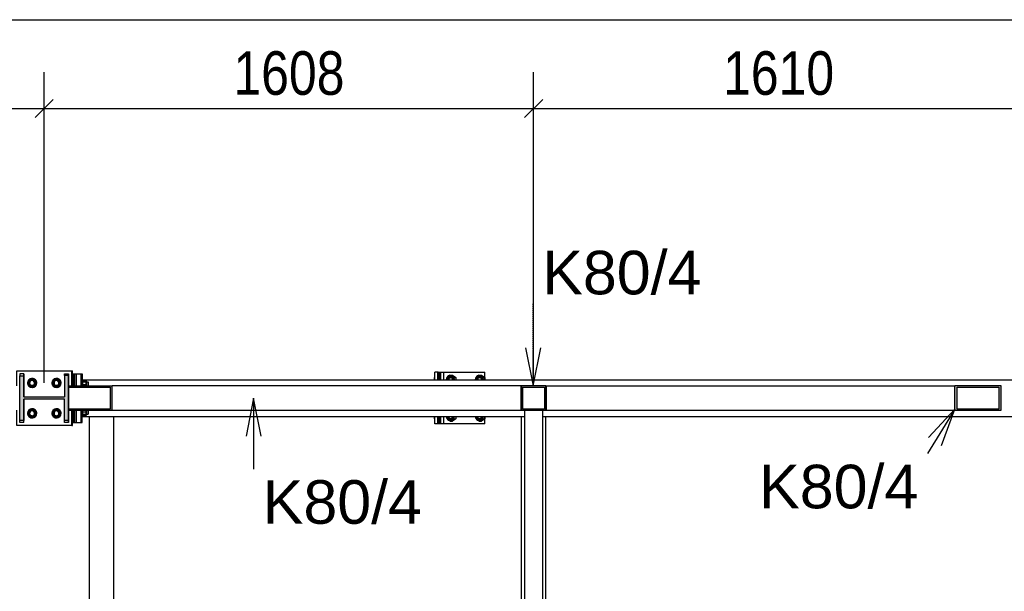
# Model space of a CAD drawing. Header units: millimetres. Extents: x 30 to 208467, y 44 to 15445.
# Tile 15 of 61: x 69109 to 72344, y 4497 to 6377. Entities that reach past the tile are written whole.
import ezdxf

# ---------------------------------------------------------------- set-up
doc = ezdxf.new("R2010")
doc.units = ezdxf.units.MM
doc.linetypes.add('DXK_LINE_DOT4', pattern=[0.9408, 0.4704, -0.4704])
doc.styles.add('Arial', font='ARIAL.TTF', dxfattribs={"height": 0.2})
doc.styles.add('Arial Narrow', font='ARIALN.TTF', dxfattribs={"height": 0.2})

# ---------------------------------------------------------------- blocks, each defined once
blk = doc.blocks.new('Part-33478 - 33475')
at = {"color": 7}
for p, q in [((70757.9, 3052.6), (70757.9, 5072.6)), ((70837.9, 3052.6), (70837.9, 5072.6))]:
    blk.add_line(p, q, dxfattribs=at)
blk = doc.blocks.new('Part-33838 - 33475')
at = {"color": 7}
for p, q in [((69290.4, 5212.6), (69295.4, 5212.6)), ((69290.4, 5172.6), (69290.4, 5212.6)), ((69295.4, 5172.6), (69295.4, 5212.6)), ((69290.4, 5052.6), (69290.4, 5092.6)), ((69295.4, 5052.6), (69295.4, 5092.6)), ((69290.4, 5052.6), (69295.4, 5052.6))]:
    blk.add_line(p, q, dxfattribs=at)
blk = doc.blocks.new('Part-33837 - 33475')
at = {"color": 7}
for p, q in [((69295.4, 5212.6), (69314.8, 5212.6)), ((69295.4, 5172.6), (69295.4, 5212.6)), ((69311.4, 5172.6), (69311.4, 5212.6)), ((69314.8, 5212.6), (69314.8, 5192.6)), ((69295.4, 5052.6), (69295.4, 5092.6)), ((69311.4, 5052.6), (69311.4, 5092.6)), ((69295.4, 5052.6), (69314.8, 5052.6)), ((69314.8, 5052.6), (69314.8, 5072.6))]:
    blk.add_line(p, q, dxfattribs=at)
blk = doc.blocks.new('Part-33507 - 33475')
at = {"color": 7}
for p, q in [((69312.3, 5172.6), (69312.3, 5192.6)), ((69312.3, 5192.6), (80440.3, 5192.6)), ((69312.3, 5072.6), (69312.3, 5092.6)), ((69312.3, 5072.6), (70767.9, 5072.6)), ((70827.9, 5072.6), (72377.9, 5072.6))]:
    blk.add_line(p, q, dxfattribs=at)
blk = doc.blocks.new('Part-33528 - 33475')
h = blk.add_hatch(color=6)
h.paths.add_polyline_path([(72334, 5172.6), (72182.4, 5172.6), (72182.4, 5092.6), (72334, 5092.6)])
h.paths.add_polyline_path([(72190, 5096.6), (72190, 5168.6), (72326.4, 5168.6), (72326.4, 5096.6)])
at = {"color": 7}
for p, q in [((70838.9, 5172.6), (70838.9, 5092.6)), ((70838.9, 5172.6), (72182.4, 5172.6)), ((72182.4, 5092.6), (72182.4, 5172.6)), ((72334, 5172.6), (72182.4, 5172.6)), ((72190, 5096.6), (72190, 5168.6)), ((72190, 5168.6), (72326.4, 5168.6)), ((72326.4, 5168.6), (72326.4, 5096.6)), ((72334, 5092.6), (72334, 5172.6)), ((70838.9, 5092.6), (72182.4, 5092.6)), ((72182.4, 5092.6), (72334, 5092.6)), ((72326.4, 5096.6), (72190, 5096.6))]:
    blk.add_line(p, q, dxfattribs=at)
blk = doc.blocks.new('Part-33532 - 33475')
h = blk.add_hatch(color=6)
h.paths.add_polyline_path([(70837.9, 5172.6), (70757.9, 5172.6), (70757.9, 5092.6), (70837.9, 5092.6)])
h.paths.add_polyline_path([(70761.9, 5096.6), (70761.9, 5168.6), (70833.9, 5168.6), (70833.9, 5096.6)])
at = {"color": 7}
for p, q in [((70837.9, 5172.6), (70757.9, 5172.6)), ((70757.9, 5172.6), (70757.9, 5092.6)), ((70761.9, 5096.6), (70761.9, 5168.6)), ((70761.9, 5168.6), (70833.9, 5168.6)), ((70833.9, 5168.6), (70833.9, 5096.6)), ((70837.9, 5092.6), (70837.9, 5172.6)), ((70757.9, 5092.6), (70837.9, 5092.6)), ((70833.9, 5096.6), (70761.9, 5096.6))]:
    blk.add_line(p, q, dxfattribs=at)
blk = doc.blocks.new('Part-33580 - 33475')
h = blk.add_hatch(color=6)
h.paths.add_polyline_path([(70827.9, 4206.1), (70767.9, 4206.1), (70767.9, 4118.2), (70827.9, 4118.2)])
h.paths.add_polyline_path([(70771.9, 4124.1), (70771.9, 4200.2), (70823.9, 4200.2), (70823.9, 4124.1)])
at = {"color": 7}
for p, q in [((70827.9, 5091.6), (70767.9, 5091.6)), ((70767.9, 5091.6), (70767.9, 4206.1)), ((70827.9, 4206.1), (70827.9, 5091.6)), ((70767.9, 4206.1), (70827.9, 4206.1)), ((70767.9, 4206.1), (70767.9, 4118.2)), ((70827.9, 4118.2), (70827.9, 4206.1)), ((70771.9, 4124.1), (70771.9, 4200.2)), ((70771.9, 4200.2), (70823.9, 4200.2)), ((70823.9, 4200.2), (70823.9, 4124.1)), ((70767.9, 4118.2), (70827.9, 4118.2)), ((70823.9, 4124.1), (70771.9, 4124.1))]:
    blk.add_line(p, q, dxfattribs=at)
blk = doc.blocks.new('Part-36723 - 33475')
at = {"color": 7}
for p, q in [((69282.8, 5172.6), (69282.8, 5222.6)), ((69282.8, 5222.6), (69283.1, 5222.6)), ((69283.1, 5172.6), (69283.1, 5222.6)), ((69282.8, 5042.6), (69282.8, 5092.6)), ((69283.1, 5042.6), (69283.1, 5092.6)), ((69282.8, 5042.6), (69283.1, 5042.6))]:
    blk.add_line(p, q, dxfattribs=at)
blk = doc.blocks.new('Part-33645 - 33475')
at = {"color": 7}
for p, q in [((69338.3, 3052.6), (69338.3, 5072.6)), ((69418.3, 3052.6), (69418.3, 5072.6))]:
    blk.add_line(p, q, dxfattribs=at)
blk = doc.blocks.new('Part-33709 - 33475')
blk.add_hatch(color=6).paths.add_polyline_path([(69413.5, 5172.6), (69270.5, 5172.6), (69270.5, 5168.6), (69405.9, 5168.6), (69405.9, 5096.6), (69270.5, 5096.6), (69270.5, 5092.6), (69413.5, 5092.6)])
at = {"color": 7}
for p, q in [((69270.5, 5168.6), (69270.5, 5172.6)), ((69270.5, 5172.6), (69413.5, 5172.6)), ((69270.5, 5168.6), (69270.5, 5168.6)), ((69270.5, 5096.6), (69270.5, 5168.6)), ((69270.5, 5168.6), (69405.9, 5168.6)), ((69405.9, 5168.6), (69405.9, 5096.6)), ((70756.9, 5172.6), (69413.5, 5172.6)), ((69413.5, 5092.6), (69413.5, 5172.6)), ((70756.9, 5092.6), (70756.9, 5172.6)), ((69270.5, 5096.6), (69270.5, 5096.6)), ((69270.5, 5092.6), (69270.5, 5096.6)), ((69405.9, 5096.6), (69270.5, 5096.6)), ((69270.5, 5092.6), (69413.5, 5092.6)), ((69413.5, 5092.6), (70756.9, 5092.6))]:
    blk.add_line(p, q, dxfattribs=at)
blk = doc.blocks.new('Part-33857 - 33475')
at = {"color": 7}
for p, q in [((70487.1, 5192.6), (70487.1, 5217.6)), ((70487.1, 5217.6), (70490.1, 5217.6)), ((70490.1, 5192.6), (70490.1, 5217.6)), ((70487.1, 5047.6), (70487.1, 5072.6)), ((70490.1, 5047.6), (70487.1, 5047.6)), ((70490.1, 5047.6), (70490.1, 5072.6))]:
    blk.add_line(p, q, dxfattribs=at)
blk = doc.blocks.new('Part-77531 - 33475')
blk.add_hatch(color=6).paths.add_polyline_path([(69269.5, 5058.5), (69269.5, 5206.7), (69256.5, 5206.7), (69256.5, 5136.6), (69122.5, 5136.6), (69122.5, 5206.3), (69109.5, 5206.2), (69109.5, 5059), (69122.5, 5059), (69122.5, 5128.6), (69256.5, 5128.6), (69256.5, 5058.6)])
at = {"color": 7}
for p, q in [((69109.8, 5212.6), (69109.5, 5206.2)), ((69122.8, 5212.6), (69109.8, 5212.6)), ((69122.8, 5212.6), (69122.5, 5206.3)), ((69123, 5212.6), (69122.8, 5212.6)), ((69123, 5136.6), (69123, 5212.6)), ((69256.5, 5206.7), (69256.8, 5212.6)), ((69256.8, 5212.6), (69269.8, 5212.6)), ((69269.8, 5212.6), (69269.5, 5206.7)), ((69270, 5212.6), (69269.8, 5212.6)), ((69270, 5212.6), (69270, 5052.6)), ((69109.5, 5206.2), (69122.5, 5206.3)), ((69109.5, 5059), (69109.5, 5206.2)), ((69122.5, 5206.3), (69122.5, 5136.6)), ((69269.5, 5206.7), (69256.5, 5206.7)), ((69256.5, 5206.7), (69256.5, 5136.6)), ((69269.5, 5058.5), (69269.5, 5206.7)), ((69122.5, 5136.6), (69256.5, 5136.6)), ((69256.5, 5128.6), (69122.5, 5128.6)), ((69122.5, 5128.6), (69122.5, 5059)), ((69123, 5052.6), (69123, 5128.6)), ((69256.5, 5058.6), (69256.5, 5128.6)), ((69109.8, 5052.6), (69109.5, 5059)), ((69122.5, 5059), (69109.5, 5059)), ((69122.8, 5052.6), (69109.8, 5052.6)), ((69122.8, 5052.6), (69122.5, 5059)), ((69123, 5052.6), (69122.8, 5052.6)), ((69256.8, 5052.6), (69256.5, 5058.6)), ((69269.5, 5058.5), (69256.5, 5058.6)), ((69269.8, 5052.6), (69256.8, 5052.6)), ((69269.8, 5052.6), (69269.5, 5058.5)), ((69270, 5052.6), (69269.8, 5052.6))]:
    blk.add_line(p, q, dxfattribs=at)
blk = doc.blocks.new('Part-33839 - 33475')
at = {"color": 7}
for p, q in [((69285.4, 5212.6), (69290.4, 5212.6)), ((69285.4, 5172.6), (69285.4, 5212.6)), ((69290.4, 5172.6), (69290.4, 5212.6)), ((69285.4, 5052.6), (69285.4, 5092.6)), ((69290.4, 5052.6), (69290.4, 5092.6)), ((69285.4, 5052.6), (69290.4, 5052.6))]:
    blk.add_line(p, q, dxfattribs=at)
blk = doc.blocks.new('Part-33840 - 33475')
at = {"color": 7}
for p, q in [((69283.1, 5212.6), (69285.4, 5212.6)), ((69285.4, 5172.6), (69285.4, 5212.6)), ((69285.4, 5052.6), (69285.4, 5092.6)), ((69283.1, 5052.6), (69285.4, 5052.6))]:
    blk.add_line(p, q, dxfattribs=at)
blk = doc.blocks.new('Bolt-33841 - 33475')
at = {"color": 7}
for p, q in [((69311.7, 5185.1), (69311.6, 5177.6)), ((69311.6, 5177.6), (69311.7, 5172.6)), ((69311.8, 5192.6), (69311.7, 5190.6)), ((69311.7, 5190.6), (69311.7, 5185.1)), ((69311.7, 5183.2), (69311.8, 5185.3)), ((69311.7, 5180.6), (69311.7, 5183.2)), ((69311.7, 5177.6), (69311.7, 5180.6)), ((69311.7, 5174.7), (69311.7, 5177.6)), ((69311.9, 5190.6), (69311.8, 5192.6)), ((69311.8, 5192.6), (69314.8, 5192.6)), ((69311.8, 5186.7), (69311.8, 5187.1)), ((69311.8, 5187.1), (69311.9, 5186.7)), ((69311.8, 5185.3), (69311.8, 5186.7)), ((69311.8, 5185.6), (69333.8, 5185.6)), ((69312, 5185.1), (69311.9, 5190.6)), ((69311.9, 5186.7), (69311.9, 5185.3)), ((69311.9, 5185.3), (69311.9, 5183.2)), ((69311.9, 5183.2), (69311.9, 5180.6)), ((69311.9, 5180.6), (69312, 5177.6)), ((69312, 5177.6), (69311.9, 5174.7)), ((69312, 5177.6), (69312, 5185.1)), ((69312, 5172.6), (69312, 5177.6)), ((69314.6, 5177.6), (69314.7, 5185.1)), ((69314.7, 5172.6), (69314.6, 5177.6)), ((69314.7, 5190.6), (69314.8, 5192.6)), ((69314.7, 5185.1), (69314.7, 5190.6)), ((69314.7, 5189.6), (69327.9, 5189.6)), ((69314.7, 5189.6), (69314.7, 5177.6)), ((69314.7, 5177.6), (69328, 5177.6)), ((69314.7, 5177.6), (69314.7, 5172.6)), ((69314.8, 5192.6), (69314.9, 5190.6)), ((69314.9, 5190.6), (69315, 5185.1)), ((69315, 5177.6), (69314.9, 5189.6)), ((69315, 5185.1), (69315, 5177.6)), ((69315, 5177.6), (69315, 5172.6)), ((69315, 5172.6), (69315, 5177.6)), ((69327.9, 5189.6), (69327.7, 5189.6)), ((69327.7, 5189.6), (69327.7, 5177.6)), ((69327.7, 5177.6), (69327.7, 5172.6)), ((69328, 5177.6), (69327.9, 5189.6)), ((69328, 5177.6), (69328, 5172.6)), ((69333.7, 5181.6), (69333.8, 5184.6)), ((69333.7, 5177.6), (69333.7, 5181.6)), ((69333.7, 5173.6), (69333.7, 5177.6)), ((69333.8, 5184.6), (69333.8, 5185.6)), ((69333.8, 5185.6), (69333.9, 5184.6)), ((69333.9, 5184.6), (69333.9, 5181.6)), ((69333.9, 5181.6), (69333.9, 5177.6)), ((69333.9, 5177.6), (69333.9, 5173.6)), ((69311.7, 5172.6), (69311.7, 5174.7)), ((69311.9, 5174.7), (69311.9, 5172.6)), ((69333.8, 5172.6), (69333.7, 5173.6)), ((69333.9, 5173.6), (69333.9, 5172.6)), ((69311.7, 5092.6), (69311.6, 5087.6)), ((69311.6, 5087.6), (69311.7, 5080.1)), ((69311.7, 5090.6), (69311.7, 5092.6)), ((69311.7, 5087.6), (69311.7, 5090.6)), ((69311.7, 5084.7), (69311.7, 5087.6)), ((69311.7, 5082), (69311.7, 5084.7)), ((69311.8, 5079.9), (69311.7, 5082)), ((69311.7, 5080.1), (69311.7, 5074.6)), ((69311.8, 5078.6), (69311.8, 5079.9)), ((69311.8, 5079.6), (69333.8, 5079.6)), ((69311.9, 5092.6), (69311.9, 5090.6)), ((69311.9, 5090.6), (69312, 5087.6)), ((69312, 5087.6), (69311.9, 5084.7)), ((69311.9, 5084.7), (69311.9, 5082)), ((69311.9, 5082), (69311.9, 5079.9)), ((69311.9, 5074.6), (69312, 5080.1)), ((69311.9, 5079.9), (69311.9, 5078.6)), ((69312, 5087.6), (69312, 5092.6)), ((69312, 5080.1), (69312, 5087.6)), ((69314.6, 5087.6), (69314.7, 5092.6)), ((69314.7, 5080.1), (69314.6, 5087.6)), ((69314.7, 5092.6), (69314.7, 5087.6)), ((69314.7, 5087.6), (69328, 5087.6)), ((69314.7, 5087.6), (69314.7, 5075.6)), ((69314.7, 5074.6), (69314.7, 5080.1)), ((69314.9, 5075.6), (69315, 5087.6)), ((69315, 5080.1), (69314.9, 5074.6)), ((69315, 5092.6), (69315, 5087.6)), ((69315, 5087.6), (69315, 5092.6)), ((69315, 5087.6), (69315, 5080.1)), ((69327.7, 5092.6), (69327.7, 5087.6)), ((69327.7, 5087.6), (69327.7, 5075.6)), ((69327.9, 5075.6), (69328, 5087.6)), ((69328, 5087.6), (69328, 5092.6)), ((69333.7, 5091.6), (69333.8, 5092.6)), ((69333.7, 5087.6), (69333.7, 5091.6)), ((69333.7, 5083.6), (69333.7, 5087.6)), ((69333.8, 5080.7), (69333.7, 5083.6)), ((69333.9, 5080.7), (69333.8, 5079.6)), ((69333.8, 5079.6), (69333.8, 5080.7)), ((69333.9, 5091.6), (69333.9, 5092.6)), ((69333.9, 5091.6), (69333.9, 5087.6)), ((69333.9, 5087.6), (69333.9, 5083.6)), ((69333.9, 5083.6), (69333.9, 5080.7)), ((69311.7, 5074.6), (69311.8, 5072.6)), ((69311.8, 5078.1), (69311.8, 5078.6)), ((69311.9, 5078.6), (69311.8, 5078.1)), ((69311.8, 5072.6), (69311.9, 5074.6)), ((69311.8, 5072.6), (69314.8, 5072.6)), ((69327.9, 5075.6), (69314.7, 5075.6)), ((69314.8, 5072.6), (69314.7, 5074.6)), ((69314.9, 5074.6), (69314.8, 5072.6)), ((69327.7, 5075.6), (69327.9, 5075.6))]:
    blk.add_line(p, q, dxfattribs=at)
blk = doc.blocks.new('Part-33854 - 33475')
at = {"color": 7}
for p, q in [((70493.2, 5192.6), (70493.2, 5217.6)), ((70493.2, 5217.6), (70637.6, 5217.6)), ((70502.9, 5192.6), (70502.9, 5217.6)), ((70637.6, 5192.6), (70637.6, 5217.6)), ((70493.2, 5047.6), (70493.2, 5072.6)), ((70637.6, 5047.6), (70493.2, 5047.6)), ((70502.9, 5047.6), (70502.9, 5072.6)), ((70637.6, 5047.6), (70637.6, 5072.6))]:
    blk.add_line(p, q, dxfattribs=at)
blk = doc.blocks.new('Part-33855 - 33475')
at = {"color": 7}
for p, q in [((70473.6, 5192.6), (70473.6, 5217.6)), ((70483.4, 5217.6), (70473.6, 5217.6)), ((70484, 5217.6), (70483.4, 5217.6)), ((70483.4, 5192.6), (70483.4, 5217.6)), ((70473.6, 5047.6), (70473.6, 5072.6)), ((70483.4, 5047.6), (70473.6, 5047.6)), ((70483.4, 5047.6), (70483.4, 5072.6)), ((70484, 5047.6), (70483.4, 5047.6))]:
    blk.add_line(p, q, dxfattribs=at)
blk = doc.blocks.new('Part-33856 - 33475')
at = {"color": 7}
for p, q in [((70484, 5192.6), (70484, 5217.6)), ((70484, 5217.6), (70487.1, 5217.6)), ((70487.1, 5192.6), (70487.1, 5217.6)), ((70484, 5047.6), (70484, 5072.6)), ((70487.1, 5047.6), (70484, 5047.6)), ((70487.1, 5047.6), (70487.1, 5072.6))]:
    blk.add_line(p, q, dxfattribs=at)
blk = doc.blocks.new('Bolt-33858 - 33475')
at = {"color": 7}
for p, q in [((70472.4, 5200.4), (70473.6, 5201.3)), ((70472.4, 5192.6), (70472.4, 5200.4)), ((70472.4, 5200.4), (70473.6, 5200.4)), ((70473.1, 5192.6), (70473.6, 5195.3)), ((70512.4, 5200.1), (70510.9, 5192.6)), ((70516.8, 5205.6), (70512.4, 5200.1)), ((70513.3, 5192.6), (70514.9, 5200.1)), ((70514.5, 5200.4), (70525.2, 5208.2)), ((70514.5, 5192.6), (70514.5, 5200.4)), ((70514.5, 5200.4), (70520.6, 5200.4)), ((70514.9, 5200.1), (70519.2, 5205.6)), ((70515.2, 5192.6), (70515.6, 5195.6)), ((70515.6, 5195.6), (70516.6, 5198.2)), ((70516.6, 5198.2), (70518.3, 5200.3)), ((70522.7, 5207.6), (70516.8, 5205.6)), ((70518.3, 5200.3), (70520.4, 5201.7)), ((70518.8, 5192.6), (70519.7, 5196.6)), ((70519.2, 5205.6), (70525.2, 5207.6)), ((70519.7, 5196.6), (70522, 5199.6)), ((70520.4, 5201.7), (70522.7, 5202.1)), ((70520.6, 5200.4), (70531.3, 5208.2)), ((70520.6, 5192.6), (70520.6, 5200.4)), ((70522, 5199.6), (70525.2, 5200.6)), ((70528.7, 5205.6), (70522.7, 5207.6)), ((70522.7, 5207.6), (70525.2, 5207.6)), ((70522.7, 5202.1), (70525.1, 5201.7)), ((70522.7, 5200.6), (70525.2, 5200.6)), ((70525.1, 5201.7), (70527.2, 5200.3)), ((70525.2, 5208.2), (70535.9, 5200.4)), ((70525.2, 5208.2), (70531.3, 5208.2)), ((70525.2, 5207.6), (70531.1, 5205.6)), ((70525.2, 5200.6), (70528.3, 5199.6)), ((70527.2, 5200.3), (70528.8, 5198.2)), ((70528.3, 5199.6), (70530.7, 5196.6)), ((70533, 5200.1), (70528.7, 5205.6)), ((70528.8, 5198.2), (70529.9, 5195.6)), ((70529.9, 5195.6), (70530.3, 5192.6)), ((70530.7, 5196.6), (70531.5, 5192.6)), ((70531.1, 5205.6), (70535.5, 5200.1)), ((70531.3, 5208.2), (70542, 5200.4)), ((70534.6, 5192.6), (70533, 5200.1)), ((70535.5, 5200.1), (70537.1, 5192.6)), ((70535.9, 5200.4), (70535.9, 5192.6)), ((70535.9, 5200.4), (70542, 5200.4)), ((70542, 5200.4), (70542, 5192.6)), ((70607.5, 5200.1), (70605.9, 5192.6)), ((70611.9, 5205.6), (70607.5, 5200.1)), ((70608.4, 5192.6), (70610, 5200.1)), ((70609.6, 5200.4), (70620.3, 5208.2)), ((70609.6, 5192.6), (70609.6, 5200.4)), ((70609.6, 5200.4), (70615.7, 5200.4)), ((70610, 5200.1), (70614.3, 5205.6)), ((70610.3, 5192.6), (70610.7, 5195.6)), ((70610.7, 5195.6), (70611.7, 5198.2)), ((70611.7, 5198.2), (70613.4, 5200.3)), ((70617.8, 5207.6), (70611.9, 5205.6)), ((70613.4, 5200.3), (70615.5, 5201.7)), ((70613.9, 5192.6), (70614.8, 5196.6)), ((70614.3, 5205.6), (70620.3, 5207.6)), ((70614.8, 5196.6), (70617.1, 5199.6)), ((70615.5, 5201.7), (70617.8, 5202.1)), ((70615.7, 5200.4), (70626.4, 5208.2)), ((70615.7, 5192.6), (70615.7, 5200.4)), ((70617.1, 5199.6), (70620.3, 5200.6)), ((70623.8, 5205.6), (70617.8, 5207.6)), ((70617.8, 5207.6), (70620.3, 5207.6)), ((70617.8, 5202.1), (70620.1, 5201.7)), ((70617.8, 5200.6), (70620.3, 5200.6)), ((70620.1, 5201.7), (70622.2, 5200.3)), ((70620.3, 5208.2), (70630.9, 5200.4)), ((70620.3, 5208.2), (70626.4, 5208.2)), ((70620.3, 5207.6), (70626.2, 5205.6)), ((70620.3, 5200.6), (70623.4, 5199.6)), ((70622.2, 5200.3), (70623.9, 5198.2)), ((70623.4, 5199.6), (70625.7, 5196.6)), ((70628.1, 5200.1), (70623.8, 5205.6)), ((70623.9, 5198.2), (70625, 5195.6)), ((70625, 5195.6), (70625.3, 5192.6)), ((70625.7, 5196.6), (70626.6, 5192.6)), ((70626.2, 5205.6), (70630.5, 5200.1)), ((70626.4, 5208.2), (70637, 5200.4)), ((70629.7, 5192.6), (70628.1, 5200.1)), ((70630.5, 5200.1), (70632.1, 5192.6)), ((70630.9, 5200.4), (70630.9, 5192.6)), ((70630.9, 5200.4), (70637, 5200.4)), ((70637, 5200.4), (70637, 5192.6)), ((70472.4, 5064.8), (70472.4, 5072.6)), ((70473.6, 5063.9), (70472.4, 5064.8)), ((70472.4, 5064.8), (70473.6, 5064.8)), ((70473.6, 5070), (70473.1, 5072.6)), ((70510.9, 5072.6), (70512.4, 5065.1)), ((70512.4, 5065.1), (70516.8, 5059.6)), ((70514.9, 5065.1), (70513.3, 5072.6)), ((70514.5, 5072.6), (70514.5, 5064.8)), ((70514.5, 5064.8), (70525.2, 5057)), ((70514.5, 5064.8), (70520.6, 5064.8)), ((70519.2, 5059.6), (70514.9, 5065.1)), ((70515.6, 5069.7), (70515.2, 5072.6)), ((70516.6, 5067), (70515.6, 5069.7)), ((70518.3, 5064.9), (70516.6, 5067)), ((70516.8, 5059.6), (70522.7, 5057.6)), ((70520.4, 5063.6), (70518.3, 5064.9)), ((70519.7, 5068.6), (70518.8, 5072.6)), ((70525.2, 5057.6), (70519.2, 5059.6)), ((70522, 5065.7), (70519.7, 5068.6)), ((70522.7, 5063.1), (70520.4, 5063.6)), ((70520.6, 5064.8), (70520.6, 5072.6)), ((70531.3, 5057), (70520.6, 5064.8)), ((70525.2, 5064.6), (70522, 5065.7)), ((70522.7, 5064.6), (70525.2, 5064.6)), ((70525.1, 5063.6), (70522.7, 5063.1)), ((70522.7, 5057.6), (70528.7, 5059.6)), ((70522.7, 5057.6), (70525.2, 5057.6)), ((70527.2, 5064.9), (70525.1, 5063.6)), ((70528.3, 5065.7), (70525.2, 5064.6)), ((70535.9, 5064.8), (70525.2, 5057)), ((70531.1, 5059.6), (70525.2, 5057.6)), ((70525.2, 5057), (70531.3, 5057)), ((70528.8, 5067), (70527.2, 5064.9)), ((70530.7, 5068.6), (70528.3, 5065.7)), ((70528.7, 5059.6), (70533, 5065.1)), ((70529.9, 5069.7), (70528.8, 5067)), ((70530.3, 5072.6), (70529.9, 5069.7)), ((70531.5, 5072.6), (70530.7, 5068.6)), ((70535.5, 5065.1), (70531.1, 5059.6)), ((70542, 5064.8), (70531.3, 5057)), ((70533, 5065.1), (70534.6, 5072.6)), ((70537.1, 5072.6), (70535.5, 5065.1)), ((70535.9, 5072.6), (70535.9, 5064.8)), ((70535.9, 5064.8), (70542, 5064.8)), ((70542, 5072.6), (70542, 5064.8)), ((70605.9, 5072.6), (70607.5, 5065.1)), ((70607.5, 5065.1), (70611.9, 5059.6)), ((70610, 5065.1), (70608.4, 5072.6)), ((70609.6, 5072.6), (70609.6, 5064.8)), ((70609.6, 5064.8), (70620.3, 5057)), ((70609.6, 5064.8), (70615.7, 5064.8)), ((70614.3, 5059.6), (70610, 5065.1)), ((70610.7, 5069.7), (70610.3, 5072.6)), ((70611.7, 5067), (70610.7, 5069.7)), ((70613.4, 5064.9), (70611.7, 5067)), ((70611.9, 5059.6), (70617.8, 5057.6)), ((70615.5, 5063.6), (70613.4, 5064.9)), ((70614.8, 5068.6), (70613.9, 5072.6)), ((70620.3, 5057.6), (70614.3, 5059.6)), ((70617.1, 5065.7), (70614.8, 5068.6)), ((70617.8, 5063.1), (70615.5, 5063.6)), ((70615.7, 5064.8), (70615.7, 5072.6)), ((70626.4, 5057), (70615.7, 5064.8)), ((70620.3, 5064.6), (70617.1, 5065.7)), ((70617.8, 5064.6), (70620.3, 5064.6)), ((70620.1, 5063.6), (70617.8, 5063.1)), ((70617.8, 5057.6), (70623.8, 5059.6)), ((70617.8, 5057.6), (70620.3, 5057.6)), ((70622.2, 5064.9), (70620.1, 5063.6)), ((70623.4, 5065.7), (70620.3, 5064.6)), ((70630.9, 5064.8), (70620.3, 5057)), ((70626.2, 5059.6), (70620.3, 5057.6)), ((70620.3, 5057), (70626.4, 5057)), ((70623.9, 5067), (70622.2, 5064.9)), ((70625.7, 5068.6), (70623.4, 5065.7)), ((70623.8, 5059.6), (70628.1, 5065.1)), ((70625, 5069.7), (70623.9, 5067)), ((70625.3, 5072.6), (70625, 5069.7)), ((70626.6, 5072.6), (70625.7, 5068.6)), ((70630.5, 5065.1), (70626.2, 5059.6)), ((70637, 5064.8), (70626.4, 5057)), ((70628.1, 5065.1), (70629.7, 5072.6)), ((70632.1, 5072.6), (70630.5, 5065.1)), ((70630.9, 5072.6), (70630.9, 5064.8)), ((70630.9, 5064.8), (70637, 5064.8)), ((70637, 5072.6), (70637, 5064.8))]:
    blk.add_line(p, q, dxfattribs=at)
blk = doc.blocks.new('Part-33861 - 33475')
at = {"color": 7}
for p, q in [((70490.1, 5192.6), (70490.1, 5217.6)), ((70490.1, 5217.6), (70493.2, 5217.6)), ((70493.2, 5192.6), (70493.2, 5217.6)), ((70490.1, 5047.6), (70490.1, 5072.6)), ((70493.2, 5047.6), (70490.1, 5047.6)), ((70493.2, 5047.6), (70493.2, 5072.6))]:
    blk.add_line(p, q, dxfattribs=at)
blk = doc.blocks.new('Part-36724 - 33475')
at = {"color": 7}
for p, q in [((69280.6, 5222.6), (69282.8, 5222.6)), ((69282.6, 5172.6), (69282.6, 5222.6)), ((69282.8, 5172.6), (69282.8, 5222.6)), ((69282.6, 5042.6), (69282.6, 5092.6)), ((69282.8, 5042.6), (69282.8, 5092.6)), ((69280.6, 5042.6), (69282.8, 5042.6))]:
    blk.add_line(p, q, dxfattribs=at)
blk = doc.blocks.new('Part-77533 - 33475')
at = {"color": 7}
for p, q in [((69280.2, 5222.6), (69280.3, 5222.6)), ((69280.2, 5172.6), (69280.2, 5222.6)), ((69280.3, 5172.6), (69280.3, 5222.6)), ((69280.2, 5042.6), (69280.2, 5092.6)), ((69280.3, 5042.6), (69280.3, 5092.6)), ((69280.2, 5042.6), (69280.3, 5042.6))]:
    blk.add_line(p, q, dxfattribs=at)
blk = doc.blocks.new('Part-77534 - 33475')
at = {"color": 7}
for p, q in [((69280.3, 5222.6), (69280.4, 5222.6)), ((69280.3, 5172.6), (69280.3, 5222.6)), ((69280.4, 5172.6), (69280.4, 5222.6)), ((69280.3, 5042.6), (69280.3, 5092.6)), ((69280.4, 5042.6), (69280.4, 5092.6)), ((69280.3, 5042.6), (69280.4, 5042.6))]:
    blk.add_line(p, q, dxfattribs=at)
blk = doc.blocks.new('Part-77535 - 33475')
at = {"color": 7}
for p, q in [((69280.4, 5222.6), (69280.6, 5222.6)), ((69280.4, 5172.6), (69280.4, 5222.6)), ((69280.4, 5222.6), (69280.4, 5222.6)), ((69280.6, 5172.6), (69280.6, 5222.6)), ((69280.4, 5042.6), (69280.4, 5092.6)), ((69280.6, 5042.6), (69280.6, 5092.6)), ((69280.4, 5042.6), (69280.6, 5042.6)), ((69280.4, 5042.6), (69280.4, 5042.6))]:
    blk.add_line(p, q, dxfattribs=at)
blk = doc.blocks.new('Part-77536 - 33475')
at = {"color": 7}
for p, q in [((69100, 5222.6), (69280, 5222.6)), ((69100, 5172.6), (69100, 5222.6)), ((69280, 5222.6), (69280.2, 5222.6)), ((69280, 5172.6), (69280, 5222.6)), ((69280.2, 5172.6), (69280.2, 5222.6)), ((69100, 5042.6), (69100, 5092.6)), ((69280, 5042.6), (69280, 5092.6)), ((69280.2, 5042.6), (69280.2, 5092.6)), ((69280, 5042.6), (69100, 5042.6)), ((69280, 5042.6), (69280.2, 5042.6))]:
    blk.add_line(p, q, dxfattribs=at)
blk = doc.blocks.new('Bolt-77537 - 33475')
at = {"color": 7}
for p, q in [((69137.8, 5189.6), (69149.8, 5196.5)), ((69137.8, 5175.7), (69137.8, 5189.6)), ((69137.8, 5189.6), (69138, 5189.6)), ((69150, 5196.5), (69138, 5189.6)), ((69138, 5189.6), (69138, 5175.7)), ((69149.8, 5196.5), (69161.8, 5189.6)), ((69149.8, 5196.5), (69150, 5196.5)), ((69149.8, 5190.6), (69150, 5190.6)), ((69162, 5189.6), (69150, 5196.5)), ((69161.8, 5175.7), (69161.8, 5189.6)), ((69161.8, 5189.6), (69162, 5189.6)), ((69162, 5175.7), (69162, 5189.6)), ((69217.8, 5189.6), (69229.8, 5196.5)), ((69217.8, 5175.7), (69217.8, 5189.6)), ((69217.8, 5189.6), (69218, 5189.6)), ((69230, 5196.5), (69218, 5189.6)), ((69218, 5189.6), (69218, 5175.7)), ((69229.8, 5196.5), (69241.8, 5189.6)), ((69229.8, 5196.5), (69230, 5196.5)), ((69229.8, 5190.6), (69230, 5190.6)), ((69242, 5189.6), (69230, 5196.5)), ((69241.8, 5175.7), (69241.8, 5189.6)), ((69241.8, 5189.6), (69242, 5189.6)), ((69242, 5175.7), (69242, 5189.6)), ((69149.8, 5168.8), (69137.8, 5175.7)), ((69137.8, 5175.7), (69138, 5175.7)), ((69138, 5175.7), (69150, 5168.8)), ((69149.8, 5168.8), (69161.8, 5175.7)), ((69149.8, 5174.6), (69150, 5174.6)), ((69149.8, 5168.8), (69150, 5168.8)), ((69150, 5168.8), (69162, 5175.7)), ((69161.8, 5175.7), (69162, 5175.7)), ((69229.8, 5168.8), (69217.8, 5175.7)), ((69217.8, 5175.7), (69218, 5175.7)), ((69218, 5175.7), (69230, 5168.8)), ((69229.8, 5168.8), (69241.8, 5175.7)), ((69229.8, 5174.6), (69230, 5174.6)), ((69229.8, 5168.8), (69230, 5168.8)), ((69230, 5168.8), (69242, 5175.7)), ((69241.8, 5175.7), (69242, 5175.7)), ((69137.8, 5089.6), (69149.8, 5096.5)), ((69137.8, 5075.7), (69137.8, 5089.6)), ((69137.8, 5089.6), (69138, 5089.6)), ((69150, 5096.5), (69138, 5089.6)), ((69138, 5089.6), (69138, 5075.7)), ((69149.8, 5096.5), (69161.8, 5089.6)), ((69149.8, 5096.5), (69150, 5096.5)), ((69149.8, 5090.6), (69150, 5090.6)), ((69162, 5089.6), (69150, 5096.5)), ((69161.8, 5075.7), (69161.8, 5089.6)), ((69161.8, 5089.6), (69162, 5089.6)), ((69162, 5075.7), (69162, 5089.6)), ((69217.8, 5089.6), (69229.8, 5096.5)), ((69217.8, 5075.7), (69217.8, 5089.6)), ((69217.8, 5089.6), (69218, 5089.6)), ((69230, 5096.5), (69218, 5089.6)), ((69218, 5089.6), (69218, 5075.7)), ((69229.8, 5096.5), (69241.8, 5089.6)), ((69229.8, 5096.5), (69230, 5096.5)), ((69229.8, 5090.6), (69230, 5090.6)), ((69242, 5089.6), (69230, 5096.5)), ((69241.8, 5075.7), (69241.8, 5089.6)), ((69241.8, 5089.6), (69242, 5089.6)), ((69242, 5075.7), (69242, 5089.6)), ((69149.8, 5068.8), (69137.8, 5075.7)), ((69137.8, 5075.7), (69138, 5075.7)), ((69138, 5075.7), (69150, 5068.8)), ((69149.8, 5068.8), (69161.8, 5075.7)), ((69149.8, 5074.6), (69150, 5074.6)), ((69149.8, 5068.8), (69150, 5068.8)), ((69150, 5068.8), (69162, 5075.7)), ((69161.8, 5075.7), (69162, 5075.7)), ((69229.8, 5068.8), (69217.8, 5075.7)), ((69217.8, 5075.7), (69218, 5075.7)), ((69218, 5075.7), (69230, 5068.8)), ((69229.8, 5068.8), (69241.8, 5075.7)), ((69229.8, 5074.6), (69230, 5074.6)), ((69229.8, 5068.8), (69230, 5068.8)), ((69230, 5068.8), (69242, 5075.7)), ((69241.8, 5075.7), (69242, 5075.7))]:
    blk.add_line(p, q, dxfattribs=at)
for centre, radius, start, end in [((69150, 5182.6), 15, 90, 270), ((69150, 5182.6), 15, 119.998, 299.998), ((69150, 5182.6), 9.5, 360, 180), ((69150, 5182.6), 9.5, 180, 360), ((69149.8, 5182.6), 8, 119.998, 299.998), ((69150, 5182.6), 15, 299.998, 119.998), ((69149.8, 5182.6), 8, 299.998, 119.998), ((69150, 5182.6), 15, 270, 90), ((69230, 5182.6), 15, 90, 270), ((69230, 5182.6), 15, 119.998, 299.998), ((69230, 5182.6), 9.5, 360, 180), ((69230, 5182.6), 9.5, 180, 360), ((69229.8, 5182.6), 8, 119.998, 299.998), ((69230, 5182.6), 15, 299.998, 119.998), ((69229.8, 5182.6), 8, 299.998, 119.998), ((69230, 5182.6), 15, 270, 90), ((69150, 5082.6), 15, 90, 270), ((69150, 5082.6), 15, 119.998, 299.998), ((69150, 5082.6), 9.5, 360, 180), ((69150, 5082.6), 9.5, 180, 360), ((69149.8, 5082.6), 8, 119.998, 299.998), ((69150, 5082.6), 15, 299.998, 119.998), ((69149.8, 5082.6), 8, 299.998, 119.998), ((69150, 5082.6), 15, 270, 90), ((69230, 5082.6), 15, 90, 270), ((69230, 5082.6), 15, 119.998, 299.998), ((69230, 5082.6), 9.5, 360, 180), ((69230, 5082.6), 9.5, 180, 360), ((69229.8, 5082.6), 8, 119.998, 299.998), ((69230, 5082.6), 15, 299.998, 119.998), ((69229.8, 5082.6), 8, 299.998, 119.998), ((69230, 5082.6), 15, 270, 90)]:
    blk.add_arc(centre, radius, start, end, dxfattribs=at)
blk = doc.blocks.new('StraightDimension-58889 - 33475')
at = {"color": 174}
for p, q in [((67586.4, 5218.6), (67586.4, 6205.1)), ((69189.6, 5182.6), (69189.6, 6205.1)), ((67616.4, 6115.1), (67556.4, 6055.1)), ((69159.6, 6055.1), (69219.6, 6115.1)), ((67586.4, 6085.1), (69189.6, 6085.1))]:
    blk.add_line(p, q, dxfattribs=at)
at = {"color": 30, "style": 'Arial Narrow'}
blk.add_text('1603', height=143.16, dxfattribs=at).set_placement((68205.6, 6130.1))
blk = doc.blocks.new('StraightDimension-38040 - 33475')
at = {"color": 174}
blk.add_line((63350, 6377.2), (81983.5, 6377.2), dxfattribs=at)
blk = doc.blocks.new('StraightDimension-58888 - 33475')
at = {"color": 174}
for p, q in [((69189.6, 5182.6), (69189.6, 6205.1)), ((70797.9, 5182.6), (70797.9, 6205.1)), ((69219.6, 6115.1), (69159.6, 6055.1)), ((70767.9, 6055.1), (70827.9, 6115.1)), ((69189.6, 6085.1), (70797.9, 6085.1))]:
    blk.add_line(p, q, dxfattribs=at)
at = {"color": 30, "style": 'Arial Narrow'}
blk.add_text('1608', height=143.16, dxfattribs=at).set_placement((69811.4, 6130.1))
blk = doc.blocks.new('StraightDimension-58887 - 33475')
at = {"color": 174}
for p, q in [((70797.9, 5182.6), (70797.9, 6205.1)), ((72407.9, 5182.6), (72407.9, 6205.1)), ((70827.9, 6115.1), (70767.9, 6055.1)), ((72377.9, 6055.1), (72437.9, 6115.1)), ((70797.9, 6085.1), (72407.9, 6085.1))]:
    blk.add_line(p, q, dxfattribs=at)
at = {"color": 30, "style": 'Arial Narrow'}
blk.add_text('1610', height=143.16, dxfattribs=at).set_placement((71420.5, 6130.1))
blk = doc.blocks.new('Mark-33912 - 33475')
at = {"color": 136}
for p, q in [((72181.9, 5096.6), (72091.7, 4950.1)), ((72181.9, 5096.6), (72095.1, 5003.3)), ((72137.7, 4977.1), (72181.9, 5096.6))]:
    blk.add_line(p, q, dxfattribs=at)
at = {"color": 30, "style": 'Arial'}
blk.add_text('K80/4', height=143.26, dxfattribs=at).set_placement((71538.9, 4770.1))
blk = doc.blocks.new('Mark-33916 - 33475')
at = {"color": 136, "linetype": 'DXK_LINE_DOT4'}
blk.add_line((70796.2, 5172.6), (70796.2, 5443.8), dxfattribs=at)
at = {"color": 136}
for p, q in [((70771.2, 5297.6), (70796.2, 5172.6)), ((70796.2, 5172.6), (70821.2, 5297.6))]:
    blk.add_line(p, q, dxfattribs=at)
at = {"color": 30, "style": 'Arial'}
blk.add_text('K80/4', height=143.26, dxfattribs=at).set_placement((70826.2, 5473.8))
blk = doc.blocks.new('Mark-33966 - 33475')
at = {"color": 136}
for p, q in [((69877.9, 5132.6), (69852.9, 5007.6)), ((69877.9, 5132.6), (69877.9, 4899.4)), ((69902.9, 5007.6), (69877.9, 5132.6))]:
    blk.add_line(p, q, dxfattribs=at)
at = {"color": 30, "style": 'Arial'}
blk.add_text('K80/4', height=143.26, dxfattribs=at).set_placement((69907.9, 4719.4))

msp = doc.modelspace()

# ---------------------------------------------------------------- block references
for name in ['StraightDimension-38040 - 33475', 'StraightDimension-58889 - 33475', 'StraightDimension-58888 - 33475', 'StraightDimension-58887 - 33475', 'Mark-33916 - 33475', 'Part-77536 - 33475', 'Part-77531 - 33475', 'Part-77533 - 33475', 'Part-77534 - 33475', 'Part-77535 - 33475', 'Part-36724 - 33475', 'Part-36723 - 33475', 'Part-33840 - 33475', 'Part-33839 - 33475', 'Part-33838 - 33475', 'Part-33837 - 33475', 'Part-33855 - 33475', 'Part-33856 - 33475', 'Part-33857 - 33475', 'Part-33861 - 33475', 'Part-33854 - 33475', 'Bolt-77537 - 33475', 'Bolt-33841 - 33475', 'Part-33507 - 33475', 'Bolt-33858 - 33475', 'Part-33709 - 33475', 'Part-33532 - 33475', 'Part-33528 - 33475', 'Mark-33966 - 33475', 'Part-33580 - 33475', 'Mark-33912 - 33475', 'Part-33645 - 33475', 'Part-33478 - 33475']:
    msp.add_blockref(name, (0, 0))

doc.saveas('drawing.dxf')
